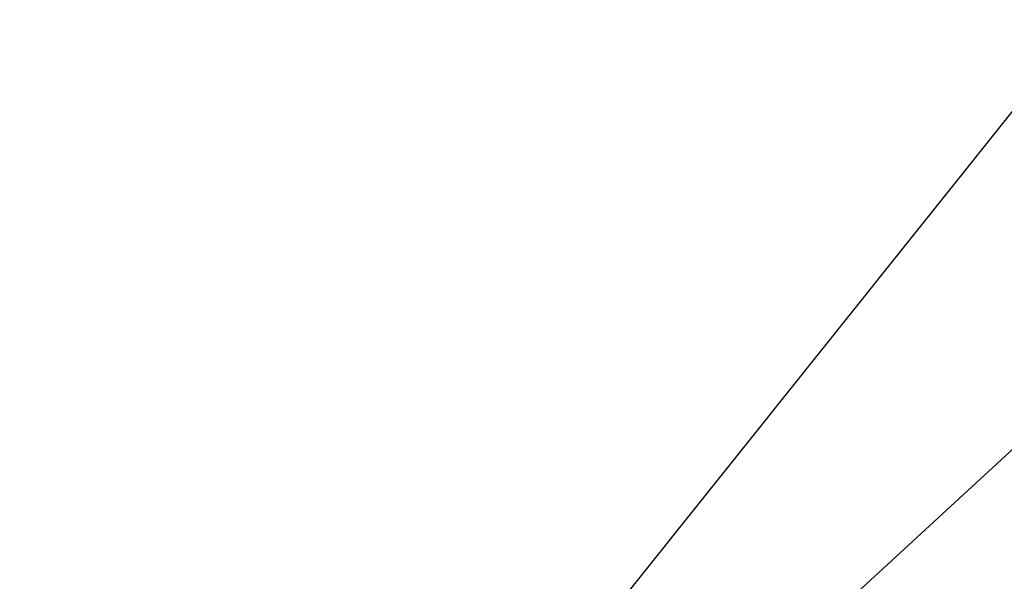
# Model space of a CAD drawing. Header units: millimetres. Extents: x 165 to 2541, y 199 to 1879.
# Tile 21 of 61: x 1309 to 1547, y 1114 to 1250. Entities that reach past the tile are written whole.
import ezdxf

# ---------------------------------------------------------------- set-up
doc = ezdxf.new("R2010")
doc.units = ezdxf.units.MM
doc.header["$LTSCALE"] = 4
doc.styles.add('Rainbow-4.0 Style', font='malgunsl.ttf')
doc.dimstyles.new('Rainbow-4.0 Style', dxfattribs={"dimtxt": 3.5, "dimasz": 2.5, "dimexe": 1, "dimexo": 1, "dimgap": 1, "dimtad": 1, "dimdsep": 46, "dimtxsty": 'Rainbow-4.0 Style', "dimcen": 0, "dimclrd": 251, "dimclre": 251, "dimclrt": 7, "dimazin": 3, "dimtp": 0.1, "dimtm": 0.1, "dimtfac": 0.61, "dimtmove": 0, "dimatfit": 3, "dimfxl": 1, "dimlwd": -1, "dimlwe": -1, "dimarcsym": 1})

msp = doc.modelspace()

# ---------------------------------------------------------------- texts
at = {"color": 7, "insert": (1177.824, 1186.779), "char_height": 14, "attachment_point": 7, "style": 'Rainbow-4.0 Style'}
msp.add_mtext('Boot-up Switch', dxfattribs=at)

# ---------------------------------------------------------------- leaders
at = {"annotation_type": 0, "has_hookline": 1, "hookline_direction": 0}
for points, text_width in [([(1396.488, 1037.243), (1566.329, 1249.757), (1576.329, 1249.757)], 99.332), ([(1490.918, 1092.832), (1588.847, 1182.953), (1598.847, 1182.953)], 132.348)]:
    msp.add_leader(points, dimstyle='Rainbow-4.0 Style', override={"dimscale": 4, "dimgap": 1, "dimtad": 1}, dxfattribs=dict(at, text_width=text_width))

doc.saveas('drawing.dxf')
